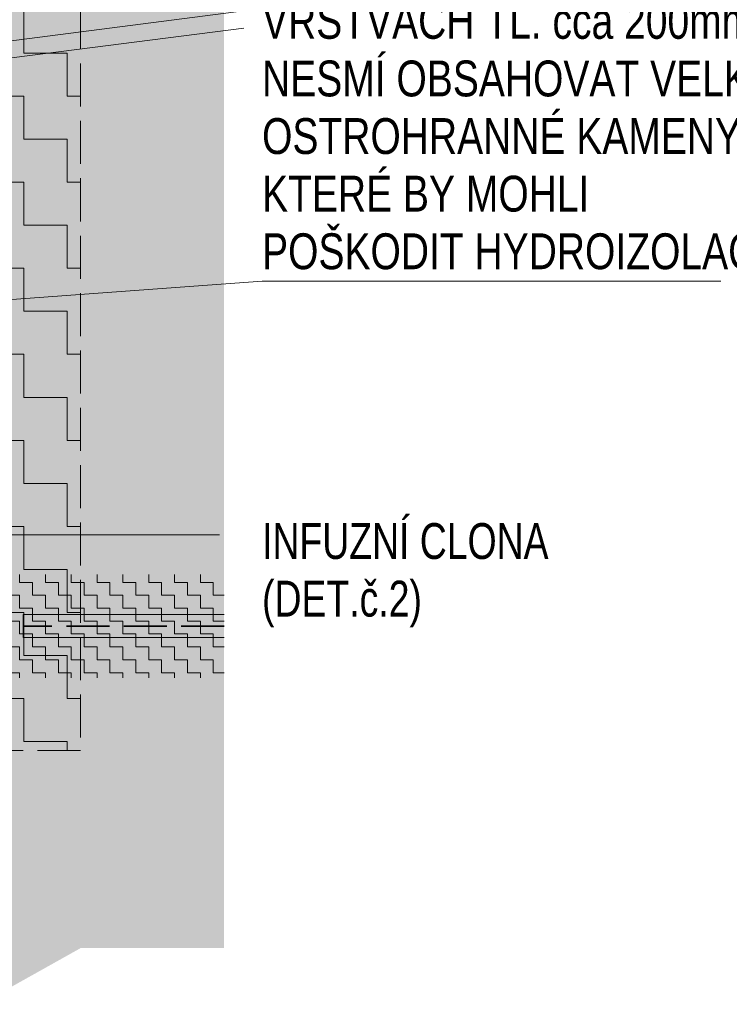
# Model space of a CAD drawing. Header units: millimetres. Extents: x -17177 to 48677, y -60985 to 11467.
# Tile 16 of 71: x -9157 to -7920, y -10208 to -8492. Entities that reach past the tile are written whole.
import ezdxf

# ---------------------------------------------------------------- set-up
doc = ezdxf.new("R2010")
doc.units = ezdxf.units.MM
doc.linetypes.add('Carkovana 2x_1_1', pattern=[100, 75, -25])
doc.layers.add('XR$4$VÝKOP_1', color=7, linetype='Continuous', lineweight=25)
doc.styles.add('ARIALNARROW', font='ARIALN.TTF')
pattern_1 = [(0, (45, 45), (22.5, 22.5), [22.5, -22.5]), (90, (45, 45), (-22.5, 22.5), [22.5, -22.5])]

msp = doc.modelspace()

# ---------------------------------------------------------------- hatches: boundary and pattern name
at = {"layer": 'XR$4$VÝKOP_1', "linetype": 'Continuous', "lineweight": 13}
h = msp.add_hatch(color=254, dxfattribs=at)
h.paths.add_polyline_path([(-9051.2, -7868.1), (-9051.2, -7439.6), (-9051.1, -7868.1)], flags=16)
h.paths.add_polyline_path([(-8801.1, -7439.6), (-9231.1, -7439.6), (-9231.1, -7868.1), (-9201.1, -7868.1), (-9201.1, -9765.7), (-9226.2, -9765.7), (-9226.2, -10208.1), (-9051.2, -10110.1), (-8801.1, -10110.1)])
h = msp.add_hatch(dxfattribs=at)
h.set_pattern_fill('VZOR', color=253, scale=75, style=0, pattern_type=2)
h.set_pattern_definition([(0, (150, 150), (75, 75), [75, -75]), (90, (150, 150), (-75, 75), [75, -75])])
h.paths.add_polyline_path([(-9051.1, -7868.1), (-9201.1, -7868.1), (-9201.2, -9765.7), (-9051.2, -9765.7)], flags=0)
h = msp.add_hatch(dxfattribs=at)
h.set_pattern_fill('VZOR', color=1, scale=22.5, style=0, pattern_type=2)
h.set_pattern_definition(pattern_1)
h.paths.add_polyline_path([(-8801.1, -9528.7), (-8801.1, -9458.7), (-9201.1, -9458.7), (-9201.1, -9638.7), (-8801.1, -9638.7), (-8801.1, -9568.7), (-9151.1, -9568.7), (-9151.1, -9528.7)], flags=0)
h = msp.add_hatch(dxfattribs=at)
h.set_pattern_fill('VZOR', color=1, scale=22.5, style=0, pattern_type=2)
h.set_pattern_definition(pattern_1)
h.paths.add_polyline_path([(-9151.1, -9528.7), (-9151.1, -9568.7), (-8801.1, -9568.7), (-8801.1, -9528.7)], flags=0)

# ---------------------------------------------------------------- linework, layer by layer
at = {"layer": 'XR$4$VÝKOP_1', "color": 253, "linetype": 'Carkovana 2x_1_1', "lineweight": 13}
for p, q in [((-9051.1, -7868.1), (-9051.2, -9765.7)), ((-9051.2, -9765.7), (-9201.2, -9765.7))]:
    msp.add_line(p, q, dxfattribs=at)
at = {"layer": 'XR$4$VÝKOP_1', "color": 7, "linetype": 'Continuous', "lineweight": 13}
for p, q in [((-10273.2, -8668.7), (-8766.5, -8476.3)), ((-10273.2, -8698.7), (-8766.5, -8506.3)), ((-10127.3, -9049.6), (-8734.9, -8947.3)), ((-8734.9, -8947.3), (-7934.9, -8947.3)), ((-10299, -9389.5), (-8809, -9389.5))]:
    msp.add_line(p, q, dxfattribs=at)
at = {"layer": 'XR$4$VÝKOP_1', "color": 1, "linetype": 'Continuous', "lineweight": 13}
for p, q in [((-9151.1, -9528.7), (-9151.1, -9568.7)), ((-8801.1, -9528.7), (-9151.1, -9528.7)), ((-8801.1, -9568.7), (-9151.1, -9568.7))]:
    msp.add_line(p, q, dxfattribs=at)
at = {"layer": 'XR$4$VÝKOP_1', "color": 1, "linetype": 'Carkovana 2x_1_1', "lineweight": 35}
msp.add_line((-8801.1, -9548.7), (-9151.1, -9548.7), dxfattribs=at)

# ---------------------------------------------------------------- texts
at = {"layer": 'XR$4$VÝKOP_1', "color": 7, "linetype": 'Continuous', "lineweight": 13, "char_height": 62.5, "attachment_point": 1, "line_spacing_factor": 0.963855, "style": 'ARIALNARROW'}
for s, insert, width in [('\\W0.95;ZÁSYP BUDE HUTNĚN PO\\PVRSTVÁCH TL. cca 200mm\\PNESMÍ OBSAHOVAT VELKÉ\\POSTROHRANNÉ KAMENY,\\PKTERÉ BY MOHLI\\PPOŠKODIT HYDROIZOLACI', (-8734.9, -8361.9), 942.818), ('\\W0.91;INFUZNÍ CLONA\\P(DET.č.2)', (-8734.9, -9369.2), 526.515)]:
    msp.add_mtext(s, dxfattribs=dict(at, insert=insert, width=width))

doc.saveas('drawing.dxf')
